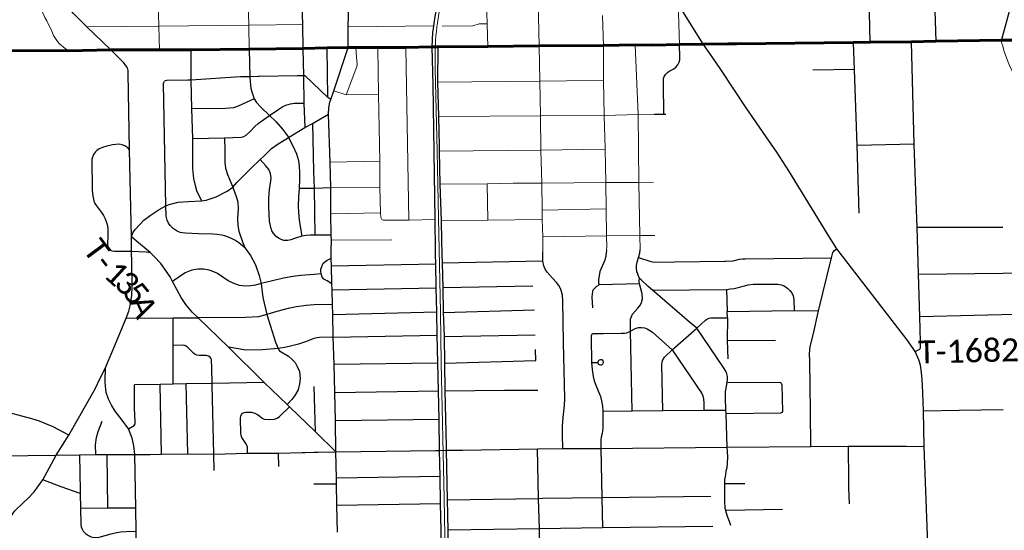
# Model space of a CAD drawing. Extents: x 13.99 to 21.38, y 7.75 to 14.55.
# Tile 18 of 77: x 16.24 to 18.68, y 10.48 to 11.74. Entities that reach past the tile are written whole.
import ezdxf

# ---------------------------------------------------------------- set-up
doc = ezdxf.new("R2010")
doc.units = 0
doc.header["$MEASUREMENT"] = 0
doc.linetypes.add('rr2', pattern=[0])
for name, color, linetype, lineweight in [('GM_X_City_Street', 1, 'Continuous', 0), ('GM_X_County_Road', 3, 'Continuous', 30), ('GM_X_Interchange_Ramps', 1, 'Continuous', 13), ('GM_X_Interstate_Route', 1, 'Continuous', 53), ('GM_X_Rail_Line', 7, 'rr2', 13), ('GM_X_State_Route', 1, 'Continuous', 30), ('GM_X_Township_Road', 1, 'Continuous', 30)]:
    doc.layers.add(name, color=color, linetype=linetype, lineweight=lineweight)
doc.layers.add('GM_X_Township_Road_Text', color=252, linetype='Continuous', lineweight=0, true_color=0x696969)
doc.styles.add('Slanted Normal (0.14) Font 31', font='CHAR_FAST_FONT.shx', dxfattribs={"height": 0.14})

msp = doc.modelspace()

# ---------------------------------------------------------------- linework, layer by layer
at = {"layer": 'GM_X_City_Street'}
for p, q in [((17.8742, 11.6824), (17.8708, 11.7873)), ((17.0545, 11.7266), (17.2662, 11.7292)), ((17.2046, 11.2487), (17.1965, 11.6747)), ((17.0096, 11.3917), (17.1329, 11.3942)), ((17.3998, 11.248), (17.398, 11.3383)), ((17.011, 11.3282), (17.1329, 11.33)), ((17.0114, 11.264), (17.1339, 11.2663)), ((17.5343, 11.2734), (17.6928, 11.2761)), ((17.0125, 11.199), (17.1626, 11.1994))]:
    msp.add_line(p, q, dxfattribs=at)
at = {"layer": 'GM_X_City_Street', "flags": 128}
for points in [[(16.809, 11.6708), (16.8082, 11.7312), (16.8069, 11.7896), (16.8059, 11.8487), (16.805, 11.9072), (16.8031, 11.9899), (16.8008, 12.0805), (16.7993, 12.1677), (16.7973, 12.2553), (16.7956, 12.3324), (16.7947, 12.3931), (16.7936, 12.475), (16.7916, 12.5308), (16.7903, 12.5908), (16.7887, 12.6515), (16.7876, 12.7148), (16.7864, 12.7796), (16.7847, 12.8088)], [(16.5872, 11.6693), (16.5852, 11.7281), (16.5836, 11.7877), (16.5816, 11.8463), (16.58, 11.9045), (16.5776, 11.9851), (16.5748, 12.0768), (16.5724, 12.1633), (16.5695, 12.2508), (16.5677, 12.3281), (16.5656, 12.3998), (16.5651, 12.4291), (16.5638, 12.438), (16.562, 12.4463), (16.5583, 12.4659)], [(16.362, 11.6666), (16.3488, 11.6772), (16.3404, 11.6842), (16.3343, 11.6907), (16.3295, 11.6978), (16.3249, 11.7053), (16.3204, 11.716), (16.308, 11.7418), (16.3031, 11.7501), (16.2973, 11.7629), (16.296, 11.7691), (16.2959, 11.7757), (16.2971, 11.7819), (16.2989, 11.789), (16.3014, 11.8043), (16.3016, 11.8134), (16.3017, 11.821), (16.2973, 11.853)], [(17.4, 11.6773), (17.3982, 11.7345), (17.3967, 11.7872)], [(17.5361, 11.1698), (17.5357, 11.2068), (17.5347, 11.2496), (17.5343, 11.2734), (17.5334, 11.3398), (17.5314, 11.4216), (17.5304, 11.5066), (17.5289, 11.5925), (17.5273, 11.6789), (17.5246, 11.7884)], [(17.6859, 11.6797), (17.6836, 11.7545)], [(16.4074, 11.7265), (16.5852, 11.7281), (16.8082, 11.7312), (16.9411, 11.7325)], [(17.2872, 11.728), (17.3627, 11.7289), (17.3787, 11.7345), (17.3982, 11.7345)], [(17.0494, 11.5583), (17.0755, 11.6284), (17.0761, 11.6345), (17.075, 11.6515), (17.0732, 11.6752)], [(17.1371, 11.2501), (17.1347, 11.2549), (17.1339, 11.2663), (17.1329, 11.33), (17.1329, 11.3942), (17.1293, 11.5589), (17.1276, 11.6748)], [(17.6938, 11.1741), (17.6944, 11.1835), (17.6939, 11.2089), (17.6939, 11.2097), (17.6928, 11.2761), (17.6917, 11.3412), (17.6902, 11.4242), (17.6902, 11.4254), (17.6877, 11.5075), (17.6862, 11.5938), (17.6859, 11.6797)], [(17.7766, 11.1758), (17.7762, 11.2103), (17.7736, 11.3418), (17.7716, 11.5097), (17.7645, 11.6814)], [(17.2761, 11.5901), (17.5289, 11.5925), (17.5948, 11.5928), (17.6862, 11.5938)], [(17.0188, 11.5685), (17.0494, 11.5583), (17.1293, 11.5589)], [(17.2785, 11.505), (17.5304, 11.5066), (17.6877, 11.5075), (17.7716, 11.5097), (17.8126, 11.5103)], [(17.2802, 11.4192), (17.5314, 11.4216), (17.6902, 11.4242)], [(17.2819, 11.3377), (17.398, 11.3383), (17.4628, 11.3401), (17.5334, 11.3398), (17.6917, 11.3412), (17.7736, 11.3418), (17.8102, 11.3425)], [(17.1371, 11.2501), (17.1412, 11.2483), (17.1478, 11.248), (17.2046, 11.2487), (17.2694, 11.2496)], [(17.2849, 11.2463), (17.3998, 11.248), (17.5347, 11.2496)], [(17.5357, 11.2068), (17.6939, 11.2097), (17.7762, 11.2103), (17.8135, 11.2105)]]:
    msp.add_lwpolyline(points, dxfattribs=at)
at = {"layer": 'GM_X_County_Road', "color": 1}
for p, q in [((18.3462, 11.6883), (18.3425, 11.8364)), ((17.2703, 11.1877), (17.2696, 11.2354)), ((16.3317, 10.6667), (16.3472, 10.6917)), ((16.9803, 10.6742), (17.024, 10.675)), ((17.024, 10.675), (17.2706, 10.6785)), ((17.2976, 10.6789), (17.2974, 10.6888)), ((18.4353, 10.6888), (18.4802, 10.6887)), ((16.2614, 10.6662), (16.3317, 10.6667)), ((16.3034, 10.6147), (16.3317, 10.6667))]:
    msp.add_line(p, q, dxfattribs=at)
at = {"layer": 'GM_X_County_Road', "color": 1, "flags": 128}
for points in [[(17.934, 11.6832), (17.8788, 11.7712), (17.8708, 11.7873), (17.8694, 11.875), (17.869, 11.8896), (17.8679, 11.9325), (17.8671, 11.9589), (17.8659, 11.9886), (17.8646, 12.056), (17.8628, 12.1236), (17.8619, 12.1487), (17.8606, 12.2135), (17.8583, 12.2723), (17.8576, 12.3343), (17.8558, 12.3974), (17.8537, 12.4635), (17.8519, 12.5022)], [(16.9257, 12.4723), (16.9269, 12.3956), (16.9293, 12.3063), (16.9304, 12.2437), (16.9316, 12.1849), (16.932, 12.1699), (16.9334, 12.1094), (16.9341, 12.0835), (16.9348, 12.0398), (16.9365, 11.9793), (16.9369, 11.9209), (16.9373, 11.909), (16.9384, 11.8498), (16.9396, 11.7908), (16.9398, 11.7822), (16.9411, 11.7325), (16.942, 11.6725)], [(18.6713, 11.6928), (18.7185, 11.866), (18.7506, 11.983), (18.7678, 12.0454), (18.7852, 12.1102), (18.8032, 12.174), (18.8207, 12.2367), (18.838, 12.2996), (18.8547, 12.3619), (18.8671, 12.4055), (18.8724, 12.4252)], [(16.4671, 11.6695), (16.4074, 11.7265), (16.3744, 11.7593), (16.3685, 11.7666), (16.3636, 11.7737), (16.3568, 11.7854), (16.3543, 11.792), (16.3526, 11.7987), (16.3517, 11.8071), (16.3504, 11.8437), (16.3492, 11.9022), (16.3466, 11.9811), (16.3441, 12.0274), (16.343, 12.0723), (16.3407, 12.1582), (16.3404, 12.1719), (16.3379, 12.2476), (16.3362, 12.3243), (16.3356, 12.3447)], [(18.5092, 11.6905), (18.5007, 11.9743), (18.4987, 12.0309)], [(17.2618, 11.6762), (17.2641, 11.7133), (17.2651, 11.7214), (17.2662, 11.7292), (17.2698, 11.7525), (17.2736, 11.7717), (17.2768, 11.7861), (17.2916, 11.8478), (17.3066, 11.9118), (17.3219, 11.9782), (17.323, 11.9852), (17.3234, 11.9881)], [(17.0115, 11.5473), (17.004, 11.5519), (17.002, 11.674)], [(17.2696, 11.2354), (17.2694, 11.2496), (17.2648, 11.5844), (17.2618, 11.6762)], [(17.28, 11.4324), (17.2785, 11.505), (17.2761, 11.5901), (17.2769, 11.6763)], [(18.496, 10.2634), (18.4939, 10.3136), (18.4906, 10.4019), (18.4802, 10.6887), (18.4779, 10.7769), (18.4754, 10.8407), (18.4742, 10.8632), (18.4727, 10.8777), (18.4709, 10.8892), (18.4664, 10.9028), (18.4575, 10.9238), (18.453, 10.9308), (18.4371, 10.9534), (18.2641, 11.1778), (18.2413, 11.2125), (18.1448, 11.3706), (18.1154, 11.4167), (18.0891, 11.4549), (18.0396, 11.5262), (17.9766, 11.6209), (17.9568, 11.6503), (17.934, 11.6832)], [(18.4618, 11.2514), (18.4552, 11.4363), (18.4484, 11.6891)], [(16.5179, 11.1894), (16.518, 11.207), (16.5149, 11.3501), (16.513, 11.4224), (16.5097, 11.6123), (16.5096, 11.6186), (16.5079, 11.6249), (16.5055, 11.6284), (16.4989, 11.6373), (16.4671, 11.6695)], [(17.2859, 11.1982), (17.2849, 11.2463), (17.2819, 11.3377), (17.2802, 11.4192), (17.28, 11.4324)], [(18.4708, 10.947), (18.4692, 11.0097), (18.4661, 11.1146), (18.4625, 11.2308), (18.4618, 11.2514)], [(16.5048, 11.006), (16.5113, 11.0233), (16.5149, 11.0366), (16.5165, 11.0468), (16.5186, 11.063), (16.5191, 11.0837), (16.5184, 11.1429), (16.5178, 11.1718), (16.5179, 11.1894)], [(17.2707, 11.1639), (17.2707, 11.1649), (17.2703, 11.1877)], [(17.2866, 11.1642), (17.2866, 11.1651), (17.2859, 11.1982)], [(17.2805, 10.6787), (17.2792, 10.755), (17.2779, 10.826), (17.2762, 10.8953), (17.2745, 10.9636), (17.2737, 11.0215), (17.272, 11.0812), (17.271, 11.1396), (17.2707, 11.1639)], [(17.2974, 10.6888), (17.2945, 10.8264), (17.2937, 10.8945), (17.2922, 10.9602), (17.2904, 11.0202), (17.2894, 11.0819), (17.2874, 11.1421), (17.2866, 11.1642)], [(18.1994, 10.6885), (18.1982, 10.7754), (18.1965, 10.9002), (18.1962, 10.9173), (18.1981, 10.9354), (18.2056, 10.9676), (18.2187, 11.0243), (18.2504, 11.1553), (18.254, 11.1682), (18.2588, 11.1742), (18.2641, 11.1778)], [(16.4536, 10.8834), (16.4581, 10.8955), (16.4765, 10.9379), (16.5048, 11.006)], [(16.5048, 11.006), (16.6206, 11.0067), (16.6828, 11.007)], [(18.4575, 10.9238), (18.4641, 10.9266), (18.469, 10.9295), (18.4708, 10.9321), (18.4711, 10.9355), (18.4708, 10.947)], [(16.3472, 10.6917), (16.3627, 10.7167), (16.4279, 10.8308), (16.4404, 10.8575), (16.4536, 10.8834)], [(16.526, 10.6682), (16.5235, 10.6899), (16.5197, 10.709), (16.5103, 10.7318), (16.4944, 10.7535), (16.4774, 10.7757), (16.468, 10.7903), (16.4608, 10.8057), (16.4554, 10.8216), (16.4536, 10.838), (16.4523, 10.8494), (16.4536, 10.8834)], [(17.2706, 10.6785), (17.2805, 10.6787), (17.2976, 10.6789), (17.3368, 10.6796)], [(17.2883, 10.2955), (17.2845, 10.4809), (17.2831, 10.5477), (17.2822, 10.6138), (17.2805, 10.6787)], [(17.3048, 10.286), (17.3039, 10.3495), (17.3029, 10.4144), (17.3016, 10.4812), (17.3003, 10.5562), (17.2976, 10.6789)], [(17.3368, 10.6796), (17.523, 10.6829), (17.5856, 10.6831), (17.6796, 10.6837), (17.9925, 10.6864), (18.1994, 10.6885), (18.2917, 10.6889), (18.4353, 10.6888)], [(15.1686, 10.6565), (15.4896, 10.6592), (15.7381, 10.6619), (15.7763, 10.662), (15.9404, 10.6646), (16.0825, 10.6648), (16.2614, 10.6662)], [(16.3317, 10.6667), (16.3891, 10.668), (16.4292, 10.6684), (16.457, 10.6689), (16.526, 10.6682), (16.5637, 10.6687)], [(16.5439, 9.7737), (16.5419, 9.8631), (16.5405, 9.9394), (16.5394, 10.0102), (16.5366, 10.1157), (16.5358, 10.1912), (16.5338, 10.2978), (16.5331, 10.3269), (16.5298, 10.4787), (16.5286, 10.5362), (16.526, 10.6682)], [(16.5637, 10.6687), (16.592, 10.6691), (16.657, 10.6705), (16.7218, 10.6698), (16.8051, 10.6715), (16.8814, 10.6716), (16.9401, 10.6732), (16.9477, 10.6734)], [(16.9477, 10.6734), (16.9693, 10.674), (16.9803, 10.6742)], [(16.2614, 10.5596), (16.2621, 10.5602), (16.2767, 10.576), (16.2986, 10.6061), (16.3034, 10.6147)], [(16.2131, 10.4376), (16.2123, 10.4784), (16.2133, 10.4929), (16.2145, 10.5005), (16.2165, 10.5079), (16.2201, 10.5164), (16.2247, 10.5237), (16.2291, 10.5291), (16.2497, 10.5488), (16.2614, 10.5596)]]:
    msp.add_lwpolyline(points, dxfattribs=at)
at = {"layer": 'GM_X_Interchange_Ramps', "flags": 128}
msp.add_lwpolyline([(18.6713, 11.6928), (18.6715, 11.6878), (18.6742, 11.6817), (18.6783, 11.6658), (18.686, 11.643), (18.6924, 11.627), (18.7113, 11.5921), (18.7212, 11.5763), (18.7304, 11.5606), (18.7364, 11.5472), (18.7401, 11.5357), (18.7431, 11.524), (18.7445, 11.5115), (18.7452, 11.5033), (18.7448, 11.4881), (18.7433, 11.4678), (18.7402, 11.4364), (18.738, 11.4092), (18.7446, 11.4094)], dxfattribs=at)
at = {"layer": 'GM_X_Interstate_Route', "flags": 128}
for points in [[(18.7256, 11.6933), (18.6711, 11.6934), (18.509, 11.691), (18.4482, 11.6896), (18.346, 11.6888), (18.3046, 11.6879), (18.0157, 11.6847), (17.9936, 11.6845), (17.9338, 11.6838), (17.874, 11.683), (17.8072, 11.6812), (17.7643, 11.682), (17.6857, 11.6803), (17.5271, 11.6794), (17.3998, 11.6778), (17.2767, 11.6769), (17.2616, 11.6768), (17.1963, 11.6753), (17.1274, 11.6754), (17.073, 11.6758), (17.0537, 11.6758), (17.0018, 11.6745), (16.9418, 11.6731), (16.8088, 11.6714), (16.6648, 11.6699), (16.587, 11.6699), (16.4669, 11.6701), (16.3618, 11.6671), (16.1906, 11.6678)], [(16.1906, 11.6678), (16.3618, 11.6671), (16.4669, 11.6701), (16.587, 11.6699), (16.6648, 11.6699), (16.8088, 11.6714), (16.9418, 11.6731), (17.0018, 11.6745), (17.0537, 11.6758), (17.073, 11.6758), (17.1274, 11.6754), (17.1963, 11.6753), (17.2616, 11.6768), (17.2767, 11.6769), (17.3998, 11.6778), (17.5271, 11.6794), (17.6857, 11.6803), (17.7643, 11.682), (17.8072, 11.6812), (17.874, 11.683), (17.9338, 11.6838), (17.9936, 11.6845), (18.0157, 11.6847), (18.3046, 11.6879), (18.346, 11.6888), (18.4482, 11.6896), (18.509, 11.691), (18.6711, 11.6934), (18.7256, 11.6933)]]:
    msp.add_lwpolyline(points, dxfattribs=at)
at = {"layer": 'GM_X_Rail_Line', "ltscale": 3.78788e-07, "flags": 128}
msp.add_lwpolyline([(17.5903, 7.7517), (17.5848, 7.911), (17.581, 8.0225), (17.5758, 8.1726), (17.573, 8.2574), (17.5683, 8.4047), (17.5649, 8.4956), (17.5619, 8.592), (17.5591, 8.6753), (17.5581, 8.697), (17.5572, 8.7107), (17.5563, 8.7252), (17.5551, 8.7376), (17.5534, 8.7491), (17.5514, 8.762), (17.549, 8.7755), (17.5446, 8.7972), (17.535, 8.8368), (17.4888, 9.0407), (17.4722, 9.1125), (17.4579, 9.1755), (17.4089, 9.3888), (17.3862, 9.4897), (17.3655, 9.5784), (17.3409, 9.6871), (17.321, 9.7736), (17.3141, 9.8052), (17.3101, 9.8286), (17.3081, 9.8461), (17.3068, 9.8583), (17.3058, 9.8715), (17.3051, 9.8894), (17.297, 10.2858), (17.2916, 10.5599), (17.2847, 10.8944), (17.2823, 11.0204), (17.2775, 11.253), (17.2742, 11.4194), (17.2699, 11.6231), (17.2695, 11.6703), (17.27, 11.6813), (17.2705, 11.6926), (17.2713, 11.7046), (17.2725, 11.7152), (17.2738, 11.7263), (17.275, 11.7368), (17.2767, 11.7477), (17.2788, 11.7592), (17.2818, 11.7741), (17.286, 11.7924), (17.3464, 12.0472), (17.408, 12.3034), (17.4265, 12.386), (17.4292, 12.3992), (17.4316, 12.4129), (17.4336, 12.4263), (17.4349, 12.4387), (17.4364, 12.4551), (17.4378, 12.4818), (17.4376, 12.497), (17.4374, 12.5108), (17.4372, 12.5225), (17.4368, 12.5318), (17.4358, 12.5433), (17.4346, 12.5525), (17.4333, 12.5649), (17.432, 12.5772), (17.431, 12.5872), (17.4307, 12.5975), (17.4311, 12.6074), (17.4318, 12.6173), (17.4332, 12.6306), (17.4351, 12.6445), (17.4368, 12.6593), (17.439, 12.6759), (17.4413, 12.696), (17.4476, 12.7478), (17.4548, 12.8033), (17.458, 12.8156), (17.4632, 12.8291), (17.4694, 12.8391), (17.476, 12.848), (17.4826, 12.8555), (17.4893, 12.8621), (17.5024, 12.8742), (17.5148, 12.8846), (17.5362, 12.9019), (17.5481, 12.9119), (17.5577, 12.9203), (17.5672, 12.9287), (17.5765, 12.9376), (17.5941, 12.9552), (17.6164, 12.9804), (17.6311, 12.9983), (17.6424, 13.0135), (17.6532, 13.0286), (17.6721, 13.0574)], dxfattribs=at)
at = {"layer": 'GM_X_State_Route'}
msp.add_line((16.4765, 11.6695), (16.4671, 11.6695), dxfattribs=at)
at = {"layer": 'GM_X_State_Route', "flags": 128}
for points in [[(16.4671, 11.6695), (16.4074, 11.7265), (16.3744, 11.7593), (16.3685, 11.7666), (16.3636, 11.7737), (16.3568, 11.7854), (16.3543, 11.792), (16.3526, 11.7987), (16.3517, 11.8071), (16.3504, 11.8437), (16.3492, 11.9022), (16.3466, 11.9811), (16.3441, 12.0274), (16.343, 12.0723), (16.3407, 12.1582), (16.3404, 12.1719), (16.3379, 12.2476), (16.3362, 12.3243), (16.3356, 12.3447)], [(17.0539, 11.6753), (17.0545, 11.7266), (17.0554, 11.7837)], [(17.0539, 11.6753), (17.002, 11.674), (16.942, 11.6725), (16.809, 11.6708), (16.665, 11.6693), (16.5872, 11.6693), (16.4765, 11.6695)], [(17.0124, 11.1734), (17.0125, 11.199), (17.0123, 11.2116), (17.0114, 11.264), (17.011, 11.3282), (17.0096, 11.3917), (17.0056, 11.5104), (17.0066, 11.5263), (17.009, 11.5399), (17.0115, 11.5473), (17.0188, 11.5685), (17.0539, 11.6753)], [(17.7844, 11.6811), (17.7645, 11.6814), (17.6859, 11.6797), (17.5273, 11.6789), (17.4, 11.6773), (17.2769, 11.6763), (17.2618, 11.6762), (17.1965, 11.6747), (17.1276, 11.6748), (17.0732, 11.6752), (17.0539, 11.6753)], [(17.9839, 11.6838), (17.934, 11.6832), (17.8742, 11.6824), (17.8074, 11.6807), (17.7844, 11.6811)], [(18.0038, 11.684), (17.9938, 11.6839), (17.9839, 11.6838)], [(18.6713, 11.6928), (18.5092, 11.6905), (18.4484, 11.6891), (18.3462, 11.6883), (18.3048, 11.6873), (18.0159, 11.6841), (18.0038, 11.684)], [(18.7896, 11.6938), (18.7847, 11.6936), (18.7701, 11.6934), (18.7258, 11.6928), (18.6713, 11.6928)], [(17.0275, 10.4766), (17.026, 10.5433), (17.0251, 10.596), (17.0253, 10.6099), (17.024, 10.675), (17.0228, 10.752), (17.0214, 10.8221), (17.0199, 10.8919), (17.0173, 10.9589), (17.0164, 11.0151), (17.0156, 11.0396), (17.0146, 11.0757), (17.014, 11.0907), (17.0132, 11.1344), (17.0123, 11.1543), (17.0123, 11.1601), (17.0124, 11.1734)]]:
    msp.add_lwpolyline(points, dxfattribs=at)
at = {"layer": 'GM_X_Township_Road'}
for p, q in [((18.3072, 11.621), (18.2044, 11.6194)), ((16.9659, 11.4877), (16.9687, 11.3695)), ((18.4552, 11.4363), (18.3137, 11.4329)), ((18.4625, 11.2308), (18.6747, 11.2313)), ((17.271, 11.1396), (17.0132, 11.1344)), ((17.5357, 11.1472), (17.2874, 11.1421)), ((18.4661, 11.1146), (18.6757, 11.1173)), ((18.6757, 11.1173), (18.7156, 11.1179)), ((17.775, 11.0911), (17.6756, 11.0887)), ((17.0146, 11.0757), (17.272, 11.0812)), ((17.2894, 11.0819), (17.5116, 11.0856)), ((17.9905, 11.0769), (17.9925, 11.0227)), ((17.0164, 11.0151), (17.2737, 11.0215)), ((17.2904, 11.0202), (17.5151, 11.0269)), ((17.9927, 11.0069), (17.9925, 11.0227)), ((17.0173, 10.9589), (17.2745, 10.9636)), ((17.2922, 10.9602), (17.5169, 10.9643)), ((17.9922, 10.9506), (18.1116, 10.9514)), ((17.5183, 10.9008), (17.518, 10.9282)), ((17.0199, 10.8919), (17.2762, 10.8953)), ((17.2937, 10.8945), (17.5183, 10.9008)), ((16.589, 10.8419), (16.5251, 10.8406)), ((16.5254, 10.8016), (16.5251, 10.8406)), ((16.6206, 10.8428), (16.589, 10.8419)), ((16.592, 10.6691), (16.589, 10.8419)), ((16.657, 10.6705), (16.6533, 10.8432)), ((16.7218, 10.6698), (16.7176, 10.8411)), ((16.9736, 10.725), (16.9704, 10.8371)), ((17.0214, 10.8221), (17.2779, 10.826)), ((17.4507, 10.828), (17.5233, 10.828)), ((17.9898, 10.7695), (17.9893, 10.7775)), ((18.4779, 10.7769), (18.5667, 10.7784)), ((18.5667, 10.7784), (18.6752, 10.7802)), ((17.2792, 10.755), (17.0228, 10.752)), ((17.9925, 10.6864), (17.9898, 10.7695)), ((16.3891, 10.668), (16.3904, 10.5784)), ((16.457, 10.6689), (16.4583, 10.5358)), ((16.7226, 10.6287), (16.7218, 10.6698)), ((16.8823, 10.6385), (16.8814, 10.6716)), ((17.2822, 10.6138), (17.0253, 10.6099)), ((16.969, 10.596), (17.0251, 10.596)), ((17.9867, 10.5966), (18.0364, 10.5972)), ((18.2929, 10.5871), (18.2942, 10.5467)), ((17.026, 10.5433), (17.2831, 10.5477)), ((17.9888, 10.5306), (18.1289, 10.5334))]:
    msp.add_line(p, q, dxfattribs=at)
at = {"layer": 'GM_X_Township_Road', "flags": 128}
for points in [[(17.8603, 11.6228), (17.8662, 11.6278), (17.8704, 11.6329), (17.8733, 11.6389), (17.8748, 11.6454), (17.8752, 11.6533), (17.8742, 11.6824)], [(18.3192, 11.2656), (18.3137, 11.4329), (18.3072, 11.621), (18.3048, 11.6873)], [(16.665, 11.6693), (16.6648, 11.5948), (16.6663, 11.5239), (16.6685, 11.4506), (16.6689, 11.3762), (16.6717, 11.3515), (16.6755, 11.3345), (16.6791, 11.322), (16.6913, 11.2961)], [(16.809, 11.6708), (16.811, 11.6033), (16.8114, 11.591), (16.813, 11.5748), (16.8156, 11.5658), (16.8219, 11.5488), (16.8275, 11.5398), (16.8383, 11.5276), (16.8594, 11.5075), (16.8751, 11.4922), (16.8916, 11.4738), (16.9062, 11.4534)], [(16.942, 11.6725), (16.9432, 11.6057), (16.9432, 11.6037)], [(16.8313, 11.6038), (16.811, 11.6033), (16.7873, 11.6029), (16.6648, 11.5948), (16.657, 11.5947)], [(16.9286, 11.6054), (16.8342, 11.6038), (16.8313, 11.6038)], [(17.004, 11.5519), (16.9474, 11.6056), (16.9432, 11.6057), (16.9286, 11.6054)], [(16.9432, 11.6037), (16.9444, 11.5379), (16.9468, 11.4774)], [(17.8357, 11.5103), (17.8346, 11.5873), (17.8347, 11.599), (17.8362, 11.6035), (17.8401, 11.6095), (17.8443, 11.6134), (17.8489, 11.6168), (17.8603, 11.6228)], [(16.7993, 11.1792), (16.7876, 11.1892), (16.7832, 11.1926), (16.7734, 11.1987), (16.7637, 11.2035), (16.7487, 11.2092), (16.7404, 11.2113), (16.7303, 11.2128), (16.7189, 11.2136), (16.6835, 11.2148), (16.6517, 11.2158), (16.6445, 11.2166), (16.638, 11.2179), (16.6306, 11.221), (16.6206, 11.2277), (16.6138, 11.2354), (16.6092, 11.2411), (16.6058, 11.2482), (16.6035, 11.2581), (16.603, 11.2834), (16.5971, 11.5861), (16.598, 11.5893), (16.5992, 11.5919)], [(16.657, 11.5947), (16.6055, 11.5942), (16.6012, 11.5931), (16.5992, 11.5919)], [(16.8219, 11.5488), (16.7819, 11.5301), (16.7701, 11.5264), (16.7602, 11.5251), (16.7502, 11.5244), (16.6663, 11.5239)], [(16.6685, 11.4506), (16.748, 11.452), (16.7897, 11.4534), (16.7959, 11.4553), (16.8018, 11.4586), (16.8108, 11.4671), (16.8234, 11.4797), (16.8313, 11.4877), (16.8594, 11.5075), (16.8772, 11.52), (16.8928, 11.5293), (16.8998, 11.5331), (16.9112, 11.5364), (16.921, 11.5376), (16.9444, 11.5379)], [(16.518, 11.207), (16.5223, 11.2184), (16.5277, 11.226), (16.5483, 11.248), (16.5639, 11.2597), (16.5861, 11.2748), (16.603, 11.2834), (16.611, 11.2867), (16.6333, 11.2932), (16.6587, 11.2948), (16.6913, 11.2961), (16.7026, 11.2975), (16.7276, 11.3061), (16.7549, 11.32), (16.7686, 11.3304), (16.7783, 11.3412), (16.8144, 11.3768), (16.8364, 11.3981), (16.8468, 11.4082), (16.8647, 11.4255), (16.8782, 11.4354), (16.9068, 11.4526), (16.9468, 11.4774), (16.9659, 11.4877), (17.0056, 11.5104)], [(17.8126, 11.5103), (17.8357, 11.5103), (17.8404, 11.5104)], [(16.513, 11.4224), (16.5088, 11.4276), (16.5017, 11.4322), (16.4947, 11.4351), (16.4877, 11.436), (16.4707, 11.4347), (16.4572, 11.4318), (16.446, 11.428), (16.4382, 11.4249), (16.4322, 11.4206), (16.4286, 11.4172), (16.4239, 11.4108), (16.42, 11.399), (16.4209, 11.3244), (16.4213, 11.3131), (16.4228, 11.3043), (16.425, 11.2958), (16.4273, 11.2899), (16.4316, 11.2835), (16.4363, 11.2775), (16.4435, 11.2677), (16.4482, 11.26), (16.4526, 11.2513), (16.4559, 11.2424), (16.4581, 11.2345), (16.4595, 11.2268), (16.4591, 11.2035), (16.4583, 11.1956), (16.4585, 11.1867), (16.4602, 11.1813), (16.463, 11.1773), (16.4671, 11.1736), (16.4703, 11.1723), (16.476, 11.1714), (16.5178, 11.1718), (16.5544, 11.1703), (16.5596, 11.1694), (16.5638, 11.1682)], [(16.748, 11.452), (16.7491, 11.421), (16.7488, 11.3914), (16.7509, 11.3768), (16.7557, 11.3616), (16.7686, 11.3304), (16.7781, 11.3046), (16.7809, 11.2927), (16.7818, 11.2766), (16.7805, 11.2521), (16.7811, 11.2354), (16.7837, 11.2214), (16.7931, 11.192), (16.7993, 11.1792), (16.8128, 11.1607), (16.8244, 11.138), (16.8339, 11.1112), (16.8391, 11.0913), (16.843, 11.0568), (16.853, 11.0153), (16.8621, 10.9865), (16.8739, 10.9464), (16.8809, 10.9312), (16.8845, 10.9254), (16.9066, 10.9117), (16.9154, 10.904), (16.9232, 10.8964), (16.9276, 10.8866), (16.9333, 10.8743), (16.9352, 10.8559), (16.934, 10.8434), (16.9303, 10.8285), (16.9225, 10.8143), (16.9145, 10.8044), (16.9029, 10.7922)], [(16.9062, 11.4534), (16.9068, 11.4526), (16.9172, 11.4326), (16.9265, 11.4128), (16.9313, 11.3958), (16.9331, 11.3818), (16.9336, 11.3674), (16.9338, 11.3494), (16.9329, 11.3265), (16.9315, 11.3057), (16.9304, 11.2841), (16.9309, 11.2672), (16.9326, 11.2488), (16.9354, 11.2326), (16.9398, 11.2086)], [(17.0123, 11.2116), (16.972, 11.2116), (16.9597, 11.2111), (16.9498, 11.2103), (16.9398, 11.2086), (16.9239, 11.2036), (16.9126, 11.1996), (16.9049, 11.198), (16.895, 11.1984), (16.8884, 11.2002), (16.8817, 11.2035), (16.8757, 11.2083), (16.8698, 11.2148), (16.8656, 11.2223), (16.8625, 11.2304), (16.8597, 11.2456), (16.8577, 11.2803), (16.8582, 11.3025), (16.8596, 11.3242), (16.8628, 11.3456), (16.8633, 11.3534), (16.8617, 11.3642), (16.8578, 11.3735), (16.8507, 11.383), (16.8364, 11.3981)], [(16.9687, 11.3695), (16.9697, 11.3271), (16.972, 11.2116)], [(17.011, 11.3282), (16.9697, 11.3271), (16.9329, 11.3265)], [(17.024, 10.675), (16.9736, 10.725), (16.9086, 10.7867), (16.9029, 10.7922), (16.8459, 10.847), (16.758, 10.9341), (16.6828, 11.007), (16.6677, 11.0205), (16.6526, 11.0397), (16.6409, 11.0572), (16.6196, 11.0966), (16.6137, 11.1078), (16.6049, 11.1217), (16.5903, 11.1413), (16.5742, 11.1587), (16.5638, 11.1682), (16.5299, 11.1963), (16.518, 11.207)], [(17.5856, 10.6831), (17.5847, 10.7168), (17.5845, 10.7386), (17.5865, 10.7603), (17.59, 10.7895), (17.5904, 10.8073), (17.5874, 10.9455), (17.5852, 11.0485), (17.5843, 11.0632), (17.5824, 11.0721), (17.5794, 11.0796), (17.5755, 11.0869), (17.5701, 11.0942), (17.5602, 11.1048), (17.5466, 11.1198), (17.5418, 11.1275), (17.5382, 11.1353), (17.5357, 11.1472), (17.5361, 11.1698)], [(17.6938, 11.1741), (17.6921, 11.16), (17.6897, 11.1497), (17.6773, 11.1212), (17.6738, 11.1005), (17.6742, 11.0931), (17.6756, 11.0887)], [(17.7701, 11.1177), (17.769, 11.1206), (17.7679, 11.1295), (17.7681, 11.1363), (17.7692, 11.1445), (17.7727, 11.1556), (17.7757, 11.1667), (17.7766, 11.1758)], [(17.014, 11.0907), (17.0019, 11.0985), (16.9942, 11.1024), (16.9898, 11.1074), (16.9875, 11.1156), (16.9864, 11.1219), (16.9861, 11.127), (16.9923, 11.1419), (17.0025, 11.1494), (17.0123, 11.1543)], [(17.7727, 11.1556), (17.8037, 11.1457), (17.8119, 11.1443), (17.8622, 11.1455), (17.9863, 11.1472)], [(17.9863, 11.1472), (17.9892, 11.1472), (18.0068, 11.1479), (18.0228, 11.1515), (18.0305, 11.1527), (18.0369, 11.1526), (18.2504, 11.1553)], [(16.9875, 11.1156), (16.9696, 11.114), (16.937, 11.1114), (16.9175, 11.1089), (16.8945, 11.1048), (16.8671, 11.0982), (16.8391, 11.0913), (16.8248, 11.0879), (16.8133, 11.086), (16.7998, 11.0854), (16.7851, 11.0869), (16.7696, 11.0926), (16.7575, 11.0985), (16.7311, 11.1162), (16.7216, 11.1207), (16.7103, 11.1244), (16.6965, 11.1271), (16.6818, 11.1272), (16.6675, 11.1248), (16.6509, 11.1177), (16.6196, 11.0966)], [(17.7755, 11.1044), (17.7723, 11.112), (17.7701, 11.1177)], [(17.7568, 10.7758), (17.7532, 10.974), (17.7526, 10.9931), (17.7534, 11.003), (17.7553, 11.0099), (17.7582, 11.0159), (17.7711, 11.0305), (17.7778, 11.0385), (17.7803, 11.0447), (17.7827, 11.0535), (17.7818, 11.0664), (17.775, 11.0911), (17.7746, 11.0982), (17.7755, 11.1044)], [(17.9893, 10.7775), (17.9881, 10.8113), (17.9881, 10.8244), (17.9894, 10.8329), (17.9926, 10.8467), (17.9935, 10.8542), (17.9931, 10.8614), (17.9914, 10.8684), (17.9886, 10.8748), (17.9833, 10.8838), (17.9173, 10.9815), (17.8994, 10.996), (17.8076, 11.075), (17.7969, 11.0844), (17.7791, 11.1011), (17.7755, 11.1044)], [(17.8076, 11.075), (17.9905, 11.0769), (18.0002, 11.0783), (18.0105, 11.0794), (18.0232, 11.0825), (18.0351, 11.0862), (18.0442, 11.0885), (18.0564, 11.0896), (18.1179, 11.0898), (18.1258, 11.0882), (18.1333, 11.0855), (18.1422, 11.0793), (18.1478, 11.0741), (18.152, 11.0682), (18.1553, 11.0609), (18.1569, 11.0521), (18.1579, 11.0247)], [(17.6594, 11.0314), (17.6583, 11.0586), (17.6595, 11.0719), (17.661, 11.0763), (17.6635, 11.0796), (17.67, 11.0849), (17.6756, 11.0887)], [(17.0156, 11.0396), (16.9698, 11.0386), (16.9502, 11.0371), (16.9266, 11.034), (16.9057, 11.0299), (16.8772, 11.022), (16.853, 11.0153), (16.8322, 11.0091), (16.7997, 11.0075), (16.6828, 11.007)], [(17.9925, 11.0227), (18.1579, 11.0247), (18.2187, 11.0243)], [(18.4692, 11.0097), (18.7379, 11.0162), (18.7485, 11.0164), (18.7557, 11.0166), (18.7808, 11.0173)], [(16.6206, 10.8428), (16.6213, 10.9384), (16.6206, 11.0067)], [(17.8329, 10.777), (17.8306, 10.8913), (17.8311, 10.8979), (17.8328, 10.903), (17.8368, 10.9096), (17.856, 10.9275), (17.9173, 10.9815), (17.9388, 11.0007), (17.9438, 11.0041), (17.9474, 11.0058), (17.9521, 11.007), (17.9927, 11.0069)], [(17.9927, 11.0069), (17.9922, 10.9506), (17.9942, 10.9054)], [(17.6577, 10.966), (17.6607, 10.9678), (17.6648, 10.9679), (17.6853, 10.9679), (17.73, 10.9687), (17.7383, 10.9688), (17.744, 10.97), (17.7532, 10.974), (17.7642, 10.9804), (17.7728, 10.9827), (17.7799, 10.983), (17.7874, 10.9819), (17.7945, 10.9792), (17.8074, 10.9711), (17.856, 10.9275), (17.9295, 10.8195), (17.9319, 10.814), (17.9334, 10.8066), (17.9344, 10.7953), (17.9343, 10.7774)], [(17.0173, 10.9589), (16.9834, 10.9584), (16.9772, 10.9574), (16.969, 10.9554), (16.9513, 10.9483), (16.931, 10.9412), (16.9083, 10.9355), (16.8962, 10.9335), (16.8809, 10.9312), (16.8613, 10.9289), (16.842, 10.9272), (16.8012, 10.927), (16.758, 10.9341)], [(17.6577, 10.966), (17.6559, 10.9623), (17.6556, 10.9571), (17.6568, 10.8958), (17.6578, 10.8785), (17.6605, 10.8615), (17.6632, 10.8505), (17.6669, 10.8402), (17.6788, 10.8117), (17.6814, 10.8012), (17.6835, 10.7885), (17.6845, 10.775), (17.6844, 10.7339), (17.6832, 10.7209), (17.6808, 10.7114), (17.6796, 10.7047), (17.6792, 10.6973), (17.6796, 10.6837)], [(16.717, 10.8815), (16.7161, 10.9033), (16.7143, 10.9069), (16.7123, 10.9094), (16.7084, 10.912), (16.7035, 10.9139), (16.6852, 10.9133), (16.6794, 10.914), (16.6754, 10.9161), (16.6712, 10.9193), (16.6562, 10.9343), (16.6519, 10.9375), (16.6465, 10.9391), (16.6213, 10.9384)], [(17.6568, 10.8958), (17.6718, 10.896), (17.6732, 10.8931), (17.6757, 10.891), (17.6787, 10.8901), (17.682, 10.8905), (17.6846, 10.8927), (17.6859, 10.8959), (17.6852, 10.9), (17.6822, 10.9025), (17.6788, 10.903), (17.6755, 10.902), (17.6733, 10.8995), (17.672, 10.8971)], [(16.7176, 10.8411), (16.7175, 10.8441), (16.717, 10.8815)], [(16.8459, 10.847), (16.7175, 10.8441), (16.6533, 10.8432), (16.6206, 10.8428)], [(17.9926, 10.8467), (18.121, 10.8474), (18.1239, 10.8467), (18.1258, 10.845), (18.1273, 10.8407)], [(17.2945, 10.8264), (17.4414, 10.828), (17.4507, 10.828)], [(18.1273, 10.8407), (18.1295, 10.775), (18.1276, 10.7726)], [(16.3627, 10.7167), (16.3237, 10.7372), (16.306, 10.7448), (16.2901, 10.7512), (16.2714, 10.7568), (16.1905, 10.7779), (16.1294, 10.7951), (16.1259, 10.798), (16.1244, 10.8017), (16.1241, 10.8064), (16.1257, 10.8114), (16.1282, 10.815), (16.1323, 10.8179), (16.1366, 10.8189), (16.1421, 10.8182), (16.1462, 10.8165), (16.1489, 10.8139), (16.1503, 10.8111), (16.1509, 10.8082), (16.1512, 10.8046), (16.1504, 10.7908)], [(16.5103, 10.7318), (16.5241, 10.7407), (16.5267, 10.7441), (16.5271, 10.7495), (16.5255, 10.7831), (16.5254, 10.8016)], [(16.8051, 10.6715), (16.8046, 10.6869), (16.8025, 10.6935), (16.7912, 10.7108), (16.7891, 10.7163), (16.7884, 10.7198), (16.7876, 10.7585), (16.7884, 10.7637), (16.7899, 10.7677), (16.7927, 10.7706), (16.7969, 10.7727), (16.8011, 10.7734), (16.815, 10.7731), (16.8228, 10.7709), (16.8298, 10.7674), (16.8352, 10.7633), (16.8415, 10.7586), (16.8465, 10.7563), (16.8586, 10.7554), (16.8717, 10.756), (16.8787, 10.7586), (16.8845, 10.7623), (16.9086, 10.7867)], [(17.9893, 10.7775), (17.9343, 10.7774), (17.8329, 10.777), (17.7568, 10.7758), (17.6845, 10.775)], [(18.1276, 10.7726), (18.1239, 10.7709), (17.9898, 10.7695)], [(16.4292, 10.6684), (16.4286, 10.6927), (16.4312, 10.7105), (16.4354, 10.7257), (16.4451, 10.7507)], [(17.5312, 10.2891), (17.5299, 10.3526), (17.5288, 10.4172), (17.5275, 10.485), (17.5255, 10.5601), (17.523, 10.6829)], [(17.6796, 10.6837), (17.6822, 10.5621), (17.6833, 10.4872)], [(18.001, 10.4931), (17.9977, 10.5025), (17.993, 10.5155), (17.9891, 10.5296), (17.9888, 10.5306), (17.9876, 10.5347), (17.9865, 10.5531), (17.9865, 10.5784), (17.9865, 10.5853), (17.9867, 10.5966), (17.9869, 10.6055), (17.9887, 10.6182), (17.9901, 10.6278), (17.9921, 10.6364), (17.9935, 10.6451), (17.9939, 10.6635), (17.9925, 10.6864)], [(18.2917, 10.6889), (18.2924, 10.6032), (18.2929, 10.5871)], [(16.3905, 10.5724), (16.3436, 10.5886), (16.2986, 10.6061)], [(16.3904, 10.5784), (16.3905, 10.5724), (16.3915, 10.5353), (16.3924, 10.4954), (16.3936, 10.4893), (16.3957, 10.4837), (16.3986, 10.4787), (16.4038, 10.4735), (16.4111, 10.4683), (16.4181, 10.465), (16.4238, 10.4635), (16.4297, 10.4631), (16.4381, 10.4643), (16.4678, 10.4719), (16.4772, 10.4744), (16.4903, 10.4769), (16.5047, 10.4784), (16.5298, 10.4787)], [(17.3003, 10.5562), (17.5255, 10.5601), (17.5353, 10.5602)], [(17.5353, 10.5602), (17.6822, 10.5621), (17.9519, 10.5652)], [(16.5286, 10.5362), (16.4583, 10.5358), (16.3915, 10.5353)], [(17.9568, 10.4904), (17.6833, 10.4872), (17.5275, 10.485), (17.3016, 10.4812)]]:
    msp.add_lwpolyline(points, dxfattribs=at)

# ---------------------------------------------------------------- texts
at = {"layer": 'GM_X_Township_Road_Text', "char_height": 0.056818, "attachment_point": 7, "line_spacing_factor": 0.8, "style": 'Slanted Normal (0.14) Font 31'}
for s, insert, rotation in [('{\\fCalibri Light|b0|i0|c0|p34;\\C256;T}', (16.3959, 11.1747), 306.4405), ('{\\fCalibri Light|b0|i0|c0|p34;\\C256;-}', (16.4222, 11.1391), 307.6899), ('{\\fCalibri Light|b0|i0|c0|p34;\\C256;1}', (16.4457, 11.1105), 317.4457), ('{\\fCalibri Light|b0|i0|c0|p34;\\C256;3}', (16.4712, 11.0871), 316.7223), ('{\\fCalibri Light|b0|i0|c0|p34;\\C256;5}', (16.4937, 11.0664), 309.1905), ('{\\fCalibri Light|b0|i0|c0|p34;\\C256;A}', (16.5112, 11.0467), 294.2658), ('{\\fCalibri Light|b0|i0|c0|p34;\\C256;T-1682}', (18.4658, 10.8928), 1.403)]:
    msp.add_mtext(s, dxfattribs=dict(at, insert=insert, rotation=rotation))

doc.saveas('drawing.dxf')
